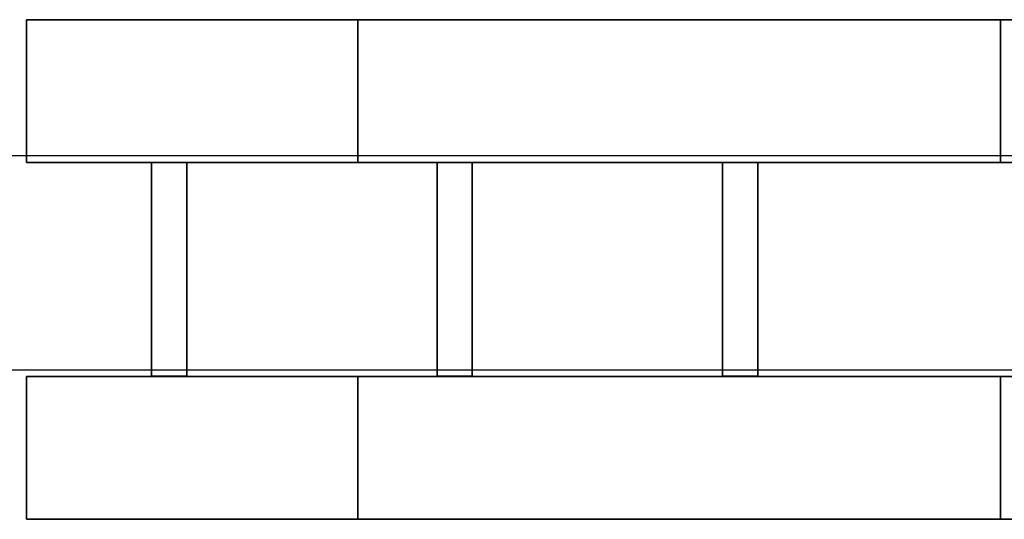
# Model space of a CAD drawing. Header units: millimetres. Extents: x -35 to 33166, y -35 to 31591.
# Tile 80 of 100: x 9881 to 10581, y -35 to 321. Entities that reach past the tile are written whole.
import ezdxf

# ---------------------------------------------------------------- set-up
doc = ezdxf.new("R2010")
doc.units = ezdxf.units.MM
doc.header["$LTSCALE"] = 25.4
doc.layers.get('0').update_dxf_attribs({"true_color": 0xffffff})
for name, color, linetype, true_color in [('end caps & lintels', 7, 'Continuous', 0xffa500), ('ICF - L1', 7, 'Continuous', 0xb4b464), ('ICF - L2', 7, 'Continuous', 0x64ff64)]:
    doc.layers.add(name, color=color, linetype=linetype, true_color=true_color)

# ---------------------------------------------------------------- blocks, each defined once
blk = doc.blocks.new('FF-WF01_HeadLintel_6in_#2')
for p, q in [((1219.2, 152.4), (0, 152.4)), ((1219.2, 152.4, 63), (0, 152.4, 63)), ((0, 0), (1219.2, 0)), ((0, 0, 63), (1219.2, 0, 63))]:
    blk.add_line(p, q)
blk = doc.blocks.new('FF-WF01_SillLintel_6in_#2')
for p, q in [((1219.2, 152.4), (0, 152.4)), ((1219.2, 152.4, 63), (0, 152.4, 63)), ((0, 0), (1219.2, 0)), ((0, 0, 63), (1219.2, 0, 63))]:
    blk.add_line(p, q)
blk = doc.blocks.new('GF-WG01_HeadLintel_6in_#5')
for p, q in [((1219.2, 152.4), (0, 152.4)), ((1219.2, 152.4, 63), (0, 152.4, 63)), ((0, 0), (1219.2, 0)), ((0, 0, 63), (1219.2, 0, 63))]:
    blk.add_line(p, q)
blk = doc.blocks.new('Group#3771_WCL_2fc090e4')
for p, q in [((-253.75, 1130.1, 319.8), (-253.75, 1130.1, 405.8)), ((-253.75, 1130.1, 405.8), (-101.6, 1130.1, 405.8)), ((-101.6, 1130.1, 319.8), (-253.75, 1130.1, 319.8)), ((-253.75, 1130.1, 405.8), (-253.75, 1105.1, 405.8)), ((-253.75, 1130.1, 319.8), (-253.75, 1105.1, 319.8)), ((-101.6, 1130.1, 405.8), (-101.6, 1130.1, 319.8)), ((-101.6, 1105.1, 405.8), (-101.6, 1130.1, 405.8)), ((-101.6, 1105.1, 319.8), (-101.6, 1130.1, 319.8)), ((-101.6, 1105.1, 405.8), (-253.75, 1105.1, 405.8)), ((-253.75, 1105.1, 405.8), (-253.75, 1105.1, 319.8)), ((-253.75, 1105.1, 319.8), (-101.6, 1105.1, 319.8)), ((-101.6, 1105.1, 319.8), (-101.6, 1105.1, 405.8))]:
    blk.add_line(p, q)
blk = doc.blocks.new('Group#3772_WCL_3bda2846')
for p, q in [((-253.75, 926.9, 319.8), (-253.75, 926.9, 405.8)), ((-253.75, 926.9, 405.8), (-101.6, 926.9, 405.8)), ((-101.6, 926.9, 319.8), (-253.75, 926.9, 319.8)), ((-253.75, 926.9, 405.8), (-253.75, 901.9, 405.8)), ((-253.75, 926.9, 319.8), (-253.75, 901.9, 319.8)), ((-101.6, 926.9, 405.8), (-101.6, 926.9, 319.8)), ((-101.6, 901.9, 405.8), (-101.6, 926.9, 405.8)), ((-101.6, 901.9, 319.8), (-101.6, 926.9, 319.8)), ((-101.6, 901.9, 405.8), (-253.75, 901.9, 405.8)), ((-253.75, 901.9, 405.8), (-253.75, 901.9, 319.8)), ((-253.75, 901.9, 319.8), (-101.6, 901.9, 319.8)), ((-101.6, 901.9, 319.8), (-101.6, 901.9, 405.8))]:
    blk.add_line(p, q)
blk = doc.blocks.new('Group#3773_WCL_7fe6ac68')
for p, q in [((-253.75, 723.7, 319.8), (-253.75, 723.7, 405.8)), ((-253.75, 723.7, 405.8), (-101.6, 723.7, 405.8)), ((-101.6, 723.7, 319.8), (-253.75, 723.7, 319.8)), ((-253.75, 723.7, 405.8), (-253.75, 698.7, 405.8)), ((-253.75, 723.7, 319.8), (-253.75, 698.7, 319.8)), ((-101.6, 723.7, 405.8), (-101.6, 723.7, 319.8)), ((-101.6, 698.7, 405.8), (-101.6, 723.7, 405.8)), ((-101.6, 698.7, 319.8), (-101.6, 723.7, 319.8)), ((-101.6, 698.7, 405.8), (-253.75, 698.7, 405.8)), ((-253.75, 698.7, 405.8), (-253.75, 698.7, 319.8)), ((-253.75, 698.7, 319.8), (-101.6, 698.7, 319.8)), ((-101.6, 698.7, 319.8), (-101.6, 698.7, 405.8))]:
    blk.add_line(p, q)
blk = doc.blocks.new('Group#3769')
for p, q in [((-101.6, 1219.2, 256.8), (0, 1219.2, 256.8)), ((-101.6, 384.46, 256.8), (-101.6, 1219.2, 256.8)), ((-101.6, 0, 457.2), (-101.6, 1219.2, 457.2)), ((-101.6, 1219.2, 457.2), (-101.6, 1219.2, 256.8)), ((-101.6, 1219.2, 457.2), (0, 1219.2, 457.2)), ((0, 1219.2, 256.8), (0, 384.46, 256.8)), ((0, 0, 457.2), (0, 1219.2, 457.2)), ((0, 1219.2, 457.2), (0, 1219.2, 256.8))]:
    blk.add_line(p, q)
blk = doc.blocks.new('Group#3770')
for p, q in [((-355.6, 1219.2, 256.8), (-254, 1219.2, 256.8)), ((-355.6, 384.46, 256.8), (-355.6, 1219.2, 256.8)), ((-355.6, 0, 457.2), (-355.6, 1219.2, 457.2)), ((-355.6, 1219.2, 457.2), (-355.6, 1219.2, 256.8)), ((-355.6, 1219.2, 457.2), (-254, 1219.2, 457.2)), ((-254, 1219.2, 256.8), (-254, 384.46, 256.8)), ((-254, 0, 457.2), (-254, 1219.2, 457.2)), ((-254, 1219.2, 457.2), (-254, 1219.2, 256.8))]:
    blk.add_line(p, q)
blk = doc.blocks.new('6XR35_96_S_CUT_48_0_MSG#5')
for name in ['Group#3770', 'Group#3769', 'Group#3771_WCL_2fc090e4', 'Group#3772_WCL_3bda2846', 'Group#3773_WCL_7fe6ac68']:
    blk.add_blockref(name, (0, 0))
blk = doc.blocks.new('Group10886')
for p, q in [((-101.6, 0, 98.33), (-101.6, 812.8, 98.33)), ((-101.6, 812.8, 98.33), (-101.6, 812.8, 0)), ((-101.6, 0, 0), (-101.6, 812.8, 0)), ((-101.6, 812.8, 0), (0, 812.8, 0)), ((0, 812.8, 98.33), (-101.6, 812.8, 98.33)), ((-101.6, 0, 457.2), (-101.6, 812.8, 457.2)), ((-101.6, 812.8, 457.2), (-101.6, 812.8, 250.87)), ((-101.6, 0, 250.87), (-101.6, 812.8, 250.87)), ((-101.6, 812.8, 250.87), (0, 812.8, 250.87)), ((-101.6, 812.8, 457.2), (0, 812.8, 457.2)), ((0, 0, 0), (0, 812.8, 0)), ((0, 0, 98.33), (0, 812.8, 98.33)), ((0, 812.8, 98.33), (0, 812.8, 0)), ((0, 0, 250.87), (0, 812.8, 250.87)), ((0, 0, 457.2), (0, 812.8, 457.2)), ((0, 812.8, 457.2), (0, 812.8, 250.87))]:
    blk.add_line(p, q)
blk = doc.blocks.new('Group10887')
for p, q in [((-355.6, 0, 0), (-355.6, 812.8, 0)), ((-355.6, 812.8, 0), (-254, 812.8, 0)), ((-355.6, 0, 457.2), (-355.6, 812.8, 457.2)), ((-355.6, 812.8, 457.2), (-355.6, 812.8, 0)), ((-355.6, 812.8, 457.2), (-254, 812.8, 457.2)), ((-254, 0, 0), (-254, 812.8, 0)), ((-254, 0, 457.2), (-254, 812.8, 457.2)), ((-254, 812.8, 0), (-254, 812.8, 457.2))]:
    blk.add_line(p, q)
blk = doc.blocks.new('Group10888')
for p, q in [((-253.75, 723.7, 98.33), (-253.75, 698.7, 98.33)), ((-101.6, 723.7, 98.33), (-253.75, 723.7, 98.33)), ((-253.75, 698.7, 51), (-253.75, 723.7, 51)), ((-253.75, 723.7, 51), (-101.6, 723.7, 51)), ((-253.75, 723.7, 98.33), (-253.75, 723.7, 51)), ((-101.6, 698.7, 98.33), (-101.6, 723.7, 98.33)), ((-101.6, 698.7, 51), (-101.6, 723.7, 51)), ((-101.6, 723.7, 98.33), (-101.6, 723.7, 51)), ((-253.75, 698.7, 98.33), (-101.6, 698.7, 98.33)), ((-253.75, 698.7, 51), (-101.6, 698.7, 51)), ((-253.75, 698.7, 98.33), (-253.75, 698.7, 51)), ((-101.6, 698.7, 98.33), (-101.6, 698.7, 51))]:
    blk.add_line(p, q)
blk = doc.blocks.new('Group10890')
for p, q in [((-253.75, 520.5, 98.33), (-253.75, 495.5, 98.33)), ((-101.6, 520.5, 98.33), (-253.75, 520.5, 98.33)), ((-253.75, 495.5, 51), (-253.75, 520.5, 51)), ((-253.75, 520.5, 51), (-101.6, 520.5, 51)), ((-253.75, 520.5, 98.33), (-253.75, 520.5, 51)), ((-101.6, 495.5, 98.33), (-101.6, 520.5, 98.33)), ((-101.6, 495.5, 51), (-101.6, 520.5, 51)), ((-101.6, 520.5, 98.33), (-101.6, 520.5, 51)), ((-253.75, 495.5, 98.33), (-101.6, 495.5, 98.33)), ((-253.75, 495.5, 51), (-101.6, 495.5, 51)), ((-253.75, 495.5, 98.33), (-253.75, 495.5, 51)), ((-101.6, 495.5, 98.33), (-101.6, 495.5, 51))]:
    blk.add_line(p, q)
blk = doc.blocks.new('Group10892')
for p, q in [((-253.75, 317.3, 98.33), (-253.75, 292.3, 98.33)), ((-101.6, 317.3, 98.33), (-253.75, 317.3, 98.33)), ((-253.75, 292.3, 51), (-253.75, 317.3, 51)), ((-253.75, 317.3, 51), (-101.6, 317.3, 51)), ((-253.75, 317.3, 98.33), (-253.75, 317.3, 51)), ((-101.6, 292.3, 98.33), (-101.6, 317.3, 98.33)), ((-101.6, 292.3, 51), (-101.6, 317.3, 51)), ((-101.6, 317.3, 98.33), (-101.6, 317.3, 51)), ((-253.75, 292.3, 98.33), (-101.6, 292.3, 98.33)), ((-253.75, 292.3, 51), (-101.6, 292.3, 51)), ((-253.75, 292.3, 98.33), (-253.75, 292.3, 51)), ((-101.6, 292.3, 98.33), (-101.6, 292.3, 51))]:
    blk.add_line(p, q)
blk = doc.blocks.new('6XR35_96_S_CUT_32_0_MSG#6')
for name in ['Group10887', 'Group10886', 'Group10888', 'Group10890', 'Group10892']:
    blk.add_blockref(name, (0, 0))
blk = doc.blocks.new('Group3573')
at = {"layer": 'ICF - L1', "rotation": 90}
for name, p in [('6XR35_96_S_CUT_48_0_MSG#5', (11104.71, 321.02, 2643.2)), ('6XR35_96_S_CUT_32_0_MSG#6', (10698.31, 321.02, 3100.4))]:
    blk.add_blockref(name, p, dxfattribs=at)
blk = doc.blocks.new('Group#4212')
for p, q in [((0, 1219.2, 317.4), (-101.6, 1219.2, 317.4)), ((-101.6, 1219.2, 317.4), (-101.6, 384.46, 317.4)), ((-101.6, 0, 0), (-101.6, 1219.2, 0)), ((-101.6, 1219.2, 317.4), (-101.6, 1219.2, 0)), ((-101.6, 1219.2, 0), (0, 1219.2, 0)), ((0, 384.46, 317.4), (0, 1219.2, 317.4)), ((0, 0, 0), (0, 1219.2, 0)), ((0, 1219.2, 317.4), (0, 1219.2, 0))]:
    blk.add_line(p, q)
blk = doc.blocks.new('Group#4215')
for p, q in [((-254, 1219.2, 317.4), (-355.6, 1219.2, 317.4)), ((-355.6, 1219.2, 317.4), (-355.6, 384.46, 317.4)), ((-355.6, 1219.2, 317.4), (-355.6, 1219.2, 0)), ((-355.6, 0, 0), (-355.6, 1219.2, 0)), ((-355.6, 1219.2, 0), (-254, 1219.2, 0)), ((-254, 384.46, 317.4), (-254, 1219.2, 317.4)), ((-254, 0, 0), (-254, 1219.2, 0)), ((-254, 1219.2, 317.4), (-254, 1219.2, 0))]:
    blk.add_line(p, q)
blk = doc.blocks.new('Group9318')
for p, q in [((-101.6, 1130.1, 51), (-253.75, 1130.1, 51)), ((-253.75, 1130.1, 51), (-253.75, 1130.1, 144.68)), ((-253.75, 1130.1, 144.68), (-101.6, 1130.1, 144.68)), ((-253.75, 1105.1, 51), (-253.75, 1130.1, 51)), ((-253.75, 1130.1, 144.68), (-253.75, 1105.1, 144.68)), ((-101.6, 1130.1, 144.68), (-101.6, 1130.1, 51)), ((-101.6, 1130.1, 51), (-101.6, 1105.1, 51)), ((-101.6, 1105.1, 144.68), (-101.6, 1130.1, 144.68)), ((-101.6, 1105.1, 144.68), (-253.75, 1105.1, 144.68)), ((-253.75, 1105.1, 144.68), (-253.75, 1105.1, 51)), ((-253.75, 1105.1, 51), (-101.6, 1105.1, 51)), ((-101.6, 1105.1, 51), (-101.6, 1105.1, 144.68))]:
    blk.add_line(p, q)
blk = doc.blocks.new('Group#4216')
for p, q in [((-101.6, 926.9, 51), (-253.75, 926.9, 51)), ((-253.75, 926.9, 51), (-253.75, 926.9, 144.68)), ((-253.75, 926.9, 144.68), (-101.6, 926.9, 144.68)), ((-253.75, 901.9, 51), (-253.75, 926.9, 51)), ((-253.75, 926.9, 144.68), (-253.75, 901.9, 144.68)), ((-101.6, 926.9, 144.68), (-101.6, 926.9, 51)), ((-101.6, 926.9, 51), (-101.6, 901.9, 51)), ((-101.6, 901.9, 144.68), (-101.6, 926.9, 144.68)), ((-101.6, 901.9, 144.68), (-253.75, 901.9, 144.68)), ((-253.75, 901.9, 144.68), (-253.75, 901.9, 51)), ((-253.75, 901.9, 51), (-101.6, 901.9, 51)), ((-101.6, 901.9, 51), (-101.6, 901.9, 144.68))]:
    blk.add_line(p, q)
blk = doc.blocks.new('Group#4219')
for p, q in [((-101.6, 723.7, 51), (-253.75, 723.7, 51)), ((-253.75, 723.7, 51), (-253.75, 723.7, 144.68)), ((-253.75, 723.7, 144.68), (-101.6, 723.7, 144.68)), ((-253.75, 698.7, 51), (-253.75, 723.7, 51)), ((-253.75, 723.7, 144.68), (-253.75, 698.7, 144.68)), ((-101.6, 723.7, 144.68), (-101.6, 723.7, 51)), ((-101.6, 723.7, 51), (-101.6, 698.7, 51)), ((-101.6, 698.7, 144.68), (-101.6, 723.7, 144.68)), ((-101.6, 698.7, 144.68), (-253.75, 698.7, 144.68)), ((-253.75, 698.7, 144.68), (-253.75, 698.7, 51)), ((-253.75, 698.7, 51), (-101.6, 698.7, 51)), ((-101.6, 698.7, 51), (-101.6, 698.7, 144.68))]:
    blk.add_line(p, q)
blk = doc.blocks.new('6XR35_96_S#1_CUT_48_0_MSG')
for name in ['Group#4215', 'Group#4212', 'Group9318', 'Group#4216', 'Group#4219']:
    blk.add_blockref(name, (0, 0))
blk = doc.blocks.new('Group#1458')
for p, q in [((0, 1219.2, 457.2), (-101.6, 1219.2, 457.2)), ((-101.6, 1219.2, 457.2), (-101.6, 0, 457.2)), ((-101.6, 1219.2), (-101.6, 0)), ((-101.6, 1219.2, 457.2), (-101.6, 1219.2)), ((-101.6, 1219.2), (0, 1219.2)), ((0, 0), (0, 1219.2)), ((0, 1219.2), (0, 1219.2, 457.2)), ((0, 1219.2, 457.2), (0, 0, 457.2))]:
    blk.add_line(p, q)
blk = doc.blocks.new('Group#1459')
for p, q in [((-355.6, 0, 457.2), (-355.6, 1219.2, 457.2)), ((-355.6, 1219.2, 457.2), (-355.6, 1219.2)), ((-355.6, 1219.2), (-355.6, 0)), ((-254, 1219.2, 457.2), (-355.6, 1219.2, 457.2)), ((-355.6, 1219.2), (-254, 1219.2)), ((-254, 0, 457.2), (-254, 1219.2, 457.2)), ((-254, 0), (-254, 1219.2)), ((-254, 1219.2), (-254, 1219.2, 457.2))]:
    blk.add_line(p, q)
blk = doc.blocks.new('Group8204')
for p, q in [((-101.6, 1130.1, 51), (-253.75, 1130.1, 51)), ((-253.75, 1130.1, 51), (-253.75, 1130.1, 144.68)), ((-253.75, 1130.1, 144.68), (-101.6, 1130.1, 144.68)), ((-253.75, 1105.1, 51), (-253.75, 1130.1, 51)), ((-253.75, 1130.1, 144.68), (-253.75, 1105.1, 144.68)), ((-101.6, 1130.1, 144.68), (-101.6, 1130.1, 51)), ((-101.6, 1130.1, 51), (-101.6, 1105.1, 51)), ((-101.6, 1105.1, 144.68), (-101.6, 1130.1, 144.68)), ((-101.6, 1105.1, 144.68), (-253.75, 1105.1, 144.68)), ((-253.75, 1105.1, 144.68), (-253.75, 1105.1, 51)), ((-253.75, 1105.1, 51), (-101.6, 1105.1, 51)), ((-101.6, 1105.1, 51), (-101.6, 1105.1, 144.68))]:
    blk.add_line(p, q)
blk = doc.blocks.new('Group#1460')
for p, q in [((-101.6, 1130.1, 312.12), (-253.75, 1130.1, 312.12)), ((-253.75, 1130.1, 312.12), (-253.75, 1130.1, 405.8)), ((-253.75, 1130.1, 405.8), (-101.6, 1130.1, 405.8)), ((-253.75, 1105.1, 312.12), (-253.75, 1130.1, 312.12)), ((-253.75, 1130.1, 405.8), (-253.75, 1105.1, 405.8)), ((-101.6, 1130.1, 405.8), (-101.6, 1130.1, 312.12)), ((-101.6, 1130.1, 312.12), (-101.6, 1105.1, 312.12)), ((-101.6, 1105.1, 405.8), (-101.6, 1130.1, 405.8)), ((-101.6, 1105.1, 405.8), (-253.75, 1105.1, 405.8)), ((-253.75, 1105.1, 405.8), (-253.75, 1105.1, 312.12)), ((-253.75, 1105.1, 312.12), (-101.6, 1105.1, 312.12)), ((-101.6, 1105.1, 312.12), (-101.6, 1105.1, 405.8))]:
    blk.add_line(p, q)
blk = doc.blocks.new('Group#1461')
for p, q in [((-101.6, 926.9, 51), (-253.75, 926.9, 51)), ((-253.75, 926.9, 51), (-253.75, 926.9, 144.68)), ((-253.75, 926.9, 144.68), (-101.6, 926.9, 144.68)), ((-253.75, 901.9, 51), (-253.75, 926.9, 51)), ((-253.75, 926.9, 144.68), (-253.75, 901.9, 144.68)), ((-101.6, 926.9, 144.68), (-101.6, 926.9, 51)), ((-101.6, 926.9, 51), (-101.6, 901.9, 51)), ((-101.6, 901.9, 144.68), (-101.6, 926.9, 144.68)), ((-101.6, 901.9, 144.68), (-253.75, 901.9, 144.68)), ((-253.75, 901.9, 144.68), (-253.75, 901.9, 51)), ((-253.75, 901.9, 51), (-101.6, 901.9, 51)), ((-101.6, 901.9, 51), (-101.6, 901.9, 144.68))]:
    blk.add_line(p, q)
blk = doc.blocks.new('Group#1462')
for p, q in [((-101.6, 926.9, 312.12), (-253.75, 926.9, 312.12)), ((-253.75, 926.9, 312.12), (-253.75, 926.9, 405.8)), ((-253.75, 926.9, 405.8), (-101.6, 926.9, 405.8)), ((-253.75, 901.9, 312.12), (-253.75, 926.9, 312.12)), ((-253.75, 926.9, 405.8), (-253.75, 901.9, 405.8)), ((-101.6, 926.9, 405.8), (-101.6, 926.9, 312.12)), ((-101.6, 926.9, 312.12), (-101.6, 901.9, 312.12)), ((-101.6, 901.9, 405.8), (-101.6, 926.9, 405.8)), ((-101.6, 901.9, 405.8), (-253.75, 901.9, 405.8)), ((-253.75, 901.9, 405.8), (-253.75, 901.9, 312.12)), ((-253.75, 901.9, 312.12), (-101.6, 901.9, 312.12)), ((-101.6, 901.9, 312.12), (-101.6, 901.9, 405.8))]:
    blk.add_line(p, q)
blk = doc.blocks.new('Group#1463')
for p, q in [((-101.6, 723.7, 51), (-253.75, 723.7, 51)), ((-253.75, 723.7, 51), (-253.75, 723.7, 144.68)), ((-253.75, 723.7, 144.68), (-101.6, 723.7, 144.68)), ((-253.75, 698.7, 51), (-253.75, 723.7, 51)), ((-253.75, 723.7, 144.68), (-253.75, 698.7, 144.68)), ((-101.6, 723.7, 144.68), (-101.6, 723.7, 51)), ((-101.6, 723.7, 51), (-101.6, 698.7, 51)), ((-101.6, 698.7, 144.68), (-101.6, 723.7, 144.68)), ((-101.6, 698.7, 144.68), (-253.75, 698.7, 144.68)), ((-253.75, 698.7, 144.68), (-253.75, 698.7, 51)), ((-253.75, 698.7, 51), (-101.6, 698.7, 51)), ((-101.6, 698.7, 51), (-101.6, 698.7, 144.68))]:
    blk.add_line(p, q)
blk = doc.blocks.new('Group8209')
for p, q in [((-101.6, 723.7, 312.12), (-253.75, 723.7, 312.12)), ((-253.75, 723.7, 312.12), (-253.75, 723.7, 405.8)), ((-253.75, 723.7, 405.8), (-101.6, 723.7, 405.8)), ((-253.75, 698.7, 312.12), (-253.75, 723.7, 312.12)), ((-253.75, 723.7, 405.8), (-253.75, 698.7, 405.8)), ((-101.6, 723.7, 405.8), (-101.6, 723.7, 312.12)), ((-101.6, 723.7, 312.12), (-101.6, 698.7, 312.12)), ((-101.6, 698.7, 405.8), (-101.6, 723.7, 405.8)), ((-101.6, 698.7, 405.8), (-253.75, 698.7, 405.8)), ((-253.75, 698.7, 405.8), (-253.75, 698.7, 312.12)), ((-253.75, 698.7, 312.12), (-101.6, 698.7, 312.12)), ((-101.6, 698.7, 312.12), (-101.6, 698.7, 405.8))]:
    blk.add_line(p, q)
blk = doc.blocks.new('6XR35_96_S#1_CUT_48_0')
for name in ['Group#1459', 'Group#1458', 'Group8204', 'Group#1460', 'Group#1461', 'Group#1462', 'Group#1463', 'Group8209']:
    blk.add_blockref(name, (0, 0))
blk = doc.blocks.new('Group#2290')
for p, q in [((0, 812.8, 457.2), (-101.6, 812.8, 457.2)), ((-101.6, 812.8, 457.2), (-101.6, 0, 457.2)), ((-101.6, 812.8), (-101.6, 0)), ((-101.6, 812.8, 457.2), (-101.6, 812.8)), ((-101.6, 812.8), (0, 812.8)), ((0, 0), (0, 812.8)), ((0, 812.8), (0, 812.8, 457.2)), ((0, 812.8, 457.2), (0, 0, 457.2))]:
    blk.add_line(p, q)
blk = doc.blocks.new('Group#2291')
for p, q in [((-355.6, 0, 457.2), (-355.6, 812.8, 457.2)), ((-355.6, 812.8, 457.2), (-355.6, 812.8)), ((-355.6, 812.8), (-355.6, 0)), ((-254, 812.8, 457.2), (-355.6, 812.8, 457.2)), ((-355.6, 812.8), (-254, 812.8)), ((-254, 0, 457.2), (-254, 812.8, 457.2)), ((-254, 0), (-254, 812.8)), ((-254, 812.8), (-254, 812.8, 457.2))]:
    blk.add_line(p, q)
blk = doc.blocks.new('Group8478')
for p, q in [((-101.6, 723.7, 51), (-253.75, 723.7, 51)), ((-253.75, 723.7, 51), (-253.75, 723.7, 144.68)), ((-253.75, 723.7, 144.68), (-101.6, 723.7, 144.68)), ((-253.75, 698.7, 51), (-253.75, 723.7, 51)), ((-253.75, 723.7, 144.68), (-253.75, 698.7, 144.68)), ((-101.6, 723.7, 144.68), (-101.6, 723.7, 51)), ((-101.6, 723.7, 51), (-101.6, 698.7, 51)), ((-101.6, 698.7, 144.68), (-101.6, 723.7, 144.68)), ((-101.6, 698.7, 144.68), (-253.75, 698.7, 144.68)), ((-253.75, 698.7, 144.68), (-253.75, 698.7, 51)), ((-253.75, 698.7, 51), (-101.6, 698.7, 51)), ((-101.6, 698.7, 51), (-101.6, 698.7, 144.68))]:
    blk.add_line(p, q)
blk = doc.blocks.new('Group#2292')
for p, q in [((-101.6, 723.7, 312.12), (-253.75, 723.7, 312.12)), ((-253.75, 723.7, 312.12), (-253.75, 723.7, 405.8)), ((-253.75, 723.7, 405.8), (-101.6, 723.7, 405.8)), ((-253.75, 698.7, 312.12), (-253.75, 723.7, 312.12)), ((-253.75, 723.7, 405.8), (-253.75, 698.7, 405.8)), ((-101.6, 723.7, 405.8), (-101.6, 723.7, 312.12)), ((-101.6, 723.7, 312.12), (-101.6, 698.7, 312.12)), ((-101.6, 698.7, 405.8), (-101.6, 723.7, 405.8)), ((-101.6, 698.7, 405.8), (-253.75, 698.7, 405.8)), ((-253.75, 698.7, 405.8), (-253.75, 698.7, 312.12)), ((-253.75, 698.7, 312.12), (-101.6, 698.7, 312.12)), ((-101.6, 698.7, 312.12), (-101.6, 698.7, 405.8))]:
    blk.add_line(p, q)
blk = doc.blocks.new('Group#2293')
for p, q in [((-101.6, 520.5, 51), (-253.75, 520.5, 51)), ((-253.75, 520.5, 51), (-253.75, 520.5, 144.68)), ((-253.75, 520.5, 144.68), (-101.6, 520.5, 144.68)), ((-253.75, 495.5, 51), (-253.75, 520.5, 51)), ((-253.75, 520.5, 144.68), (-253.75, 495.5, 144.68)), ((-101.6, 520.5, 144.68), (-101.6, 520.5, 51)), ((-101.6, 520.5, 51), (-101.6, 495.5, 51)), ((-101.6, 495.5, 144.68), (-101.6, 520.5, 144.68)), ((-101.6, 495.5, 144.68), (-253.75, 495.5, 144.68)), ((-253.75, 495.5, 144.68), (-253.75, 495.5, 51)), ((-253.75, 495.5, 51), (-101.6, 495.5, 51)), ((-101.6, 495.5, 51), (-101.6, 495.5, 144.68))]:
    blk.add_line(p, q)
blk = doc.blocks.new('Group8481')
for p, q in [((-101.6, 520.5, 312.12), (-253.75, 520.5, 312.12)), ((-253.75, 520.5, 312.12), (-253.75, 520.5, 405.8)), ((-253.75, 520.5, 405.8), (-101.6, 520.5, 405.8)), ((-253.75, 495.5, 312.12), (-253.75, 520.5, 312.12)), ((-253.75, 520.5, 405.8), (-253.75, 495.5, 405.8)), ((-101.6, 520.5, 405.8), (-101.6, 520.5, 312.12)), ((-101.6, 520.5, 312.12), (-101.6, 495.5, 312.12)), ((-101.6, 495.5, 405.8), (-101.6, 520.5, 405.8)), ((-101.6, 495.5, 405.8), (-253.75, 495.5, 405.8)), ((-253.75, 495.5, 405.8), (-253.75, 495.5, 312.12)), ((-253.75, 495.5, 312.12), (-101.6, 495.5, 312.12)), ((-101.6, 495.5, 312.12), (-101.6, 495.5, 405.8))]:
    blk.add_line(p, q)
blk = doc.blocks.new('Group#2297')
for p, q in [((-101.6, 317.3, 51), (-253.75, 317.3, 51)), ((-253.75, 317.3, 51), (-253.75, 317.3, 144.68)), ((-253.75, 317.3, 144.68), (-101.6, 317.3, 144.68)), ((-253.75, 292.3, 51), (-253.75, 317.3, 51)), ((-253.75, 317.3, 144.68), (-253.75, 292.3, 144.68)), ((-101.6, 317.3, 144.68), (-101.6, 317.3, 51)), ((-101.6, 317.3, 51), (-101.6, 292.3, 51)), ((-101.6, 292.3, 144.68), (-101.6, 317.3, 144.68)), ((-101.6, 292.3, 144.68), (-253.75, 292.3, 144.68)), ((-253.75, 292.3, 144.68), (-253.75, 292.3, 51)), ((-253.75, 292.3, 51), (-101.6, 292.3, 51)), ((-101.6, 292.3, 51), (-101.6, 292.3, 144.68))]:
    blk.add_line(p, q)
blk = doc.blocks.new('Group#2298')
for p, q in [((-101.6, 317.3, 312.12), (-253.75, 317.3, 312.12)), ((-253.75, 317.3, 312.12), (-253.75, 317.3, 405.8)), ((-253.75, 317.3, 405.8), (-101.6, 317.3, 405.8)), ((-253.75, 292.3, 312.12), (-253.75, 317.3, 312.12)), ((-253.75, 317.3, 405.8), (-253.75, 292.3, 405.8)), ((-101.6, 317.3, 405.8), (-101.6, 317.3, 312.12)), ((-101.6, 317.3, 312.12), (-101.6, 292.3, 312.12)), ((-101.6, 292.3, 405.8), (-101.6, 317.3, 405.8)), ((-101.6, 292.3, 405.8), (-253.75, 292.3, 405.8)), ((-253.75, 292.3, 405.8), (-253.75, 292.3, 312.12)), ((-253.75, 292.3, 312.12), (-101.6, 292.3, 312.12)), ((-101.6, 292.3, 312.12), (-101.6, 292.3, 405.8))]:
    blk.add_line(p, q)
blk = doc.blocks.new('6XR35_96_S#1_CUT_32_0')
for name in ['Group#2291', 'Group#2290', 'Group8478', 'Group#2292', 'Group#2293', 'Group8481', 'Group#2297', 'Group#2298']:
    blk.add_blockref(name, (0, 0))
blk = doc.blocks.new('Group10213_WCL_6f765a04')
for p, q in [((-253.75, 723.7, 344.4), (-253.75, 723.7, 405.8)), ((-253.75, 723.7, 405.8), (-101.6, 723.7, 405.8)), ((-101.6, 723.7, 344.4), (-253.75, 723.7, 344.4)), ((-253.75, 723.7, 405.8), (-253.75, 698.7, 405.8)), ((-253.75, 723.7, 344.4), (-253.75, 698.7, 344.4)), ((-101.6, 723.7, 405.8), (-101.6, 723.7, 344.4)), ((-101.6, 698.7, 405.8), (-101.6, 723.7, 405.8)), ((-101.6, 698.7, 344.4), (-101.6, 723.7, 344.4)), ((-101.6, 698.7, 405.8), (-253.75, 698.7, 405.8)), ((-253.75, 698.7, 405.8), (-253.75, 698.7, 344.4)), ((-253.75, 698.7, 344.4), (-101.6, 698.7, 344.4)), ((-101.6, 698.7, 344.4), (-101.6, 698.7, 405.8))]:
    blk.add_line(p, q)
blk = doc.blocks.new('Group#4833_WCL_1b9bc848')
for p, q in [((-253.75, 520.5, 344.4), (-253.75, 520.5, 405.8)), ((-253.75, 520.5, 405.8), (-101.6, 520.5, 405.8)), ((-101.6, 520.5, 344.4), (-253.75, 520.5, 344.4)), ((-253.75, 520.5, 405.8), (-253.75, 495.5, 405.8)), ((-253.75, 520.5, 344.4), (-253.75, 495.5, 344.4)), ((-101.6, 520.5, 405.8), (-101.6, 520.5, 344.4)), ((-101.6, 495.5, 405.8), (-101.6, 520.5, 405.8)), ((-101.6, 495.5, 344.4), (-101.6, 520.5, 344.4)), ((-101.6, 495.5, 405.8), (-253.75, 495.5, 405.8)), ((-253.75, 495.5, 405.8), (-253.75, 495.5, 344.4)), ((-253.75, 495.5, 344.4), (-101.6, 495.5, 344.4)), ((-101.6, 495.5, 344.4), (-101.6, 495.5, 405.8))]:
    blk.add_line(p, q)
blk = doc.blocks.new('Group10215_WCL_d32b1699')
for p, q in [((-253.75, 317.3, 344.4), (-253.75, 317.3, 405.8)), ((-253.75, 317.3, 405.8), (-101.6, 317.3, 405.8)), ((-101.6, 317.3, 344.4), (-253.75, 317.3, 344.4)), ((-253.75, 317.3, 405.8), (-253.75, 292.3, 405.8)), ((-253.75, 317.3, 344.4), (-253.75, 292.3, 344.4)), ((-101.6, 317.3, 405.8), (-101.6, 317.3, 344.4)), ((-101.6, 292.3, 405.8), (-101.6, 317.3, 405.8)), ((-101.6, 292.3, 344.4), (-101.6, 317.3, 344.4)), ((-101.6, 292.3, 405.8), (-253.75, 292.3, 405.8)), ((-253.75, 292.3, 405.8), (-253.75, 292.3, 344.4)), ((-253.75, 292.3, 344.4), (-101.6, 292.3, 344.4)), ((-101.6, 292.3, 344.4), (-101.6, 292.3, 405.8))]:
    blk.add_line(p, q)
blk = doc.blocks.new('Group10211')
for p, q in [((-101.6, 812.8, 281.4), (0, 812.8, 281.4)), ((-101.6, 0, 281.4), (-101.6, 812.8, 281.4)), ((-101.6, 0, 457.2), (-101.6, 812.8, 457.2)), ((-101.6, 812.8, 457.2), (-101.6, 812.8, 281.4)), ((-101.6, 812.8, 457.2), (0, 812.8, 457.2)), ((0, 812.8, 281.4), (0, 0, 281.4)), ((0, 0, 457.2), (0, 812.8, 457.2)), ((0, 812.8, 457.2), (0, 812.8, 281.4))]:
    blk.add_line(p, q)
blk = doc.blocks.new('Group10212')
for p, q in [((-355.6, 812.8, 281.4), (-254, 812.8, 281.4)), ((-355.6, 0, 281.4), (-355.6, 812.8, 281.4)), ((-355.6, 0, 457.2), (-355.6, 812.8, 457.2)), ((-355.6, 812.8, 457.2), (-355.6, 812.8, 281.4)), ((-355.6, 812.8, 457.2), (-254, 812.8, 457.2)), ((-254, 812.8, 281.4), (-254, 0, 281.4)), ((-254, 0, 457.2), (-254, 812.8, 457.2)), ((-254, 812.8, 457.2), (-254, 812.8, 281.4))]:
    blk.add_line(p, q)
blk = doc.blocks.new('6XR35_96_S#1_CUT_32_0_MSG#3')
for name in ['Group10212', 'Group10211', 'Group10213_WCL_6f765a04', 'Group#4833_WCL_1b9bc848', 'Group10215_WCL_d32b1699']:
    blk.add_blockref(name, (0, 0))
blk = doc.blocks.new('Group#5344')
for p, q in [((-101.6, -337.566), (-101.6, 812.8)), ((-101.6, 812.8), (0, 812.8)), ((-101.6, 119.634, 457.2), (-101.6, 812.8, 457.2)), ((-101.6, 812.8, 457.2), (-101.6, 812.8)), ((0, 812.8, 457.2), (-101.6, 812.8, 457.2)), ((0, 812.8), (0, -337.566)), ((0, 119.634, 457.2), (0, 812.8, 457.2)), ((0, 812.8, 457.2), (0, 812.8)), ((-101.6, 119.634, 457.2), (-101.6, -337.566)), ((0, 119.634, 457.2), (-101.6, 119.634, 457.2)), ((0, -337.566), (0, 119.634, 457.2))]:
    blk.add_line(p, q)
blk = doc.blocks.new('Group11780')
for p, q in [((-355.6, -337.566), (-355.6, 812.8)), ((-355.6, 812.8), (-254, 812.8)), ((-355.6, 119.634, 457.2), (-355.6, 812.8, 457.2)), ((-355.6, 812.8, 457.2), (-355.6, 812.8)), ((-254, 812.8, 457.2), (-355.6, 812.8, 457.2)), ((-254, 812.8), (-254, -337.566)), ((-254, 119.634, 457.2), (-254, 812.8, 457.2)), ((-254, 812.8, 457.2), (-254, 812.8)), ((-355.6, 119.634, 457.2), (-355.6, -337.566)), ((-254, 119.634, 457.2), (-355.6, 119.634, 457.2)), ((-254, -337.566), (-254, 119.634, 457.2))]:
    blk.add_line(p, q)
blk = doc.blocks.new('Group#5345')
for p, q in [((-101.6, 723.7, 51), (-253.75, 723.7, 51)), ((-253.75, 723.7, 51), (-253.75, 723.7, 144.68)), ((-253.75, 723.7, 144.68), (-101.6, 723.7, 144.68)), ((-253.75, 698.7, 51), (-253.75, 723.7, 51)), ((-253.75, 723.7, 144.68), (-253.75, 698.7, 144.68)), ((-101.6, 723.7, 144.68), (-101.6, 723.7, 51)), ((-101.6, 723.7, 51), (-101.6, 698.7, 51)), ((-101.6, 698.7, 144.68), (-101.6, 723.7, 144.68)), ((-101.6, 698.7, 144.68), (-253.75, 698.7, 144.68)), ((-253.75, 698.7, 144.68), (-253.75, 698.7, 51)), ((-253.75, 698.7, 51), (-101.6, 698.7, 51)), ((-101.6, 698.7, 51), (-101.6, 698.7, 144.68))]:
    blk.add_line(p, q)
blk = doc.blocks.new('Group#5346')
for p, q in [((-101.6, 723.7, 312.12), (-253.75, 723.7, 312.12)), ((-253.75, 723.7, 312.12), (-253.75, 723.7, 405.8)), ((-253.75, 723.7, 405.8), (-101.6, 723.7, 405.8)), ((-253.75, 698.7, 312.12), (-253.75, 723.7, 312.12)), ((-253.75, 723.7, 405.8), (-253.75, 698.7, 405.8)), ((-101.6, 723.7, 405.8), (-101.6, 723.7, 312.12)), ((-101.6, 723.7, 312.12), (-101.6, 698.7, 312.12)), ((-101.6, 698.7, 405.8), (-101.6, 723.7, 405.8)), ((-101.6, 698.7, 405.8), (-253.75, 698.7, 405.8)), ((-253.75, 698.7, 405.8), (-253.75, 698.7, 312.12)), ((-253.75, 698.7, 312.12), (-101.6, 698.7, 312.12)), ((-101.6, 698.7, 312.12), (-101.6, 698.7, 405.8))]:
    blk.add_line(p, q)
blk = doc.blocks.new('Group#5347')
for p, q in [((-101.6, 520.5, 51), (-253.75, 520.5, 51)), ((-253.75, 520.5, 51), (-253.75, 520.5, 144.68)), ((-253.75, 520.5, 144.68), (-101.6, 520.5, 144.68)), ((-253.75, 495.5, 51), (-253.75, 520.5, 51)), ((-253.75, 520.5, 144.68), (-253.75, 495.5, 144.68)), ((-101.6, 520.5, 144.68), (-101.6, 520.5, 51)), ((-101.6, 520.5, 51), (-101.6, 495.5, 51)), ((-101.6, 495.5, 144.68), (-101.6, 520.5, 144.68)), ((-101.6, 495.5, 144.68), (-253.75, 495.5, 144.68)), ((-253.75, 495.5, 144.68), (-253.75, 495.5, 51)), ((-253.75, 495.5, 51), (-101.6, 495.5, 51)), ((-101.6, 495.5, 51), (-101.6, 495.5, 144.68))]:
    blk.add_line(p, q)
blk = doc.blocks.new('Group#5348')
for p, q in [((-101.6, 520.5, 312.12), (-253.75, 520.5, 312.12)), ((-253.75, 520.5, 312.12), (-253.75, 520.5, 405.8)), ((-253.75, 520.5, 405.8), (-101.6, 520.5, 405.8)), ((-253.75, 495.5, 312.12), (-253.75, 520.5, 312.12)), ((-253.75, 520.5, 405.8), (-253.75, 495.5, 405.8)), ((-101.6, 520.5, 405.8), (-101.6, 520.5, 312.12)), ((-101.6, 520.5, 312.12), (-101.6, 495.5, 312.12)), ((-101.6, 495.5, 405.8), (-101.6, 520.5, 405.8)), ((-101.6, 495.5, 405.8), (-253.75, 495.5, 405.8)), ((-253.75, 495.5, 405.8), (-253.75, 495.5, 312.12)), ((-253.75, 495.5, 312.12), (-101.6, 495.5, 312.12)), ((-101.6, 495.5, 312.12), (-101.6, 495.5, 405.8))]:
    blk.add_line(p, q)
blk = doc.blocks.new('Group#5349')
for p, q in [((-101.6, 317.3, 51), (-253.75, 317.3, 51)), ((-253.75, 317.3, 51), (-253.75, 317.3, 144.68)), ((-253.75, 317.3, 144.68), (-101.6, 317.3, 144.68)), ((-253.75, 292.3, 51), (-253.75, 317.3, 51)), ((-253.75, 317.3, 144.68), (-253.75, 292.3, 144.68)), ((-101.6, 317.3, 144.68), (-101.6, 317.3, 51)), ((-101.6, 317.3, 51), (-101.6, 292.3, 51)), ((-101.6, 292.3, 144.68), (-101.6, 317.3, 144.68)), ((-101.6, 292.3, 144.68), (-253.75, 292.3, 144.68)), ((-253.75, 292.3, 144.68), (-253.75, 292.3, 51)), ((-253.75, 292.3, 51), (-101.6, 292.3, 51)), ((-101.6, 292.3, 51), (-101.6, 292.3, 144.68))]:
    blk.add_line(p, q)
blk = doc.blocks.new('Group#5350')
for p, q in [((-101.6, 317.3, 312.12), (-253.75, 317.3, 312.12)), ((-253.75, 317.3, 312.12), (-253.75, 317.3, 405.8)), ((-253.75, 317.3, 405.8), (-101.6, 317.3, 405.8)), ((-253.75, 292.3, 312.12), (-253.75, 317.3, 312.12)), ((-253.75, 317.3, 405.8), (-253.75, 292.3, 405.8)), ((-101.6, 317.3, 405.8), (-101.6, 317.3, 312.12)), ((-101.6, 317.3, 312.12), (-101.6, 292.3, 312.12)), ((-101.6, 292.3, 405.8), (-101.6, 317.3, 405.8)), ((-101.6, 292.3, 405.8), (-253.75, 292.3, 405.8)), ((-253.75, 292.3, 405.8), (-253.75, 292.3, 312.12)), ((-253.75, 292.3, 312.12), (-101.6, 292.3, 312.12)), ((-101.6, 292.3, 312.12), (-101.6, 292.3, 405.8))]:
    blk.add_line(p, q)
blk = doc.blocks.new('6XR35_96_S_CUT_45_25_GM')
for name in ['Group11780', 'Group#5344', 'Group#5345', 'Group#5346', 'Group#5347', 'Group#5348', 'Group#5349', 'Group#5350']:
    blk.add_blockref(name, (0, 0))
blk = doc.blocks.new('Group11197')
for p, q in [((-101.6, 983.21, 457.2), (-101.6, 1219.2, 457.2)), ((-101.6, 1219.2, 457.2), (-101.6, 1219.2, 0)), ((-101.6, 1219.2, 0), (-101.6, 526.01, 0)), ((-101.6, 1219.2, 0), (0, 1219.2, 0)), ((-101.6, 1219.2, 457.2), (0, 1219.2, 457.2)), ((0, 1219.2, 0), (0, 526.01, 0)), ((0, 1219.2, 457.2), (0, 1219.2, 0)), ((0, 983.21, 457.2), (0, 1219.2, 457.2)), ((0, 983.21, 457.2), (-101.6, 983.21, 457.2)), ((-101.6, 983.21, 457.2), (-101.6, 526.01, 0)), ((0, 526.01, 0), (0, 983.21, 457.2)), ((-101.6, 526.01, 0), (0, 526.01, 0))]:
    blk.add_line(p, q)
blk = doc.blocks.new('Group11198')
for p, q in [((-355.6, 983.21, 457.2), (-355.6, 1219.2, 457.2)), ((-355.6, 1219.2, 457.2), (-355.6, 1219.2, 0)), ((-355.6, 1219.2, 0), (-355.6, 526.01, 0)), ((-355.6, 1219.2, 0), (-254, 1219.2, 0)), ((-355.6, 1219.2, 457.2), (-254, 1219.2, 457.2)), ((-254, 1219.2, 0), (-254, 526.01, 0)), ((-254, 1219.2, 457.2), (-254, 1219.2, 0)), ((-254, 983.21, 457.2), (-254, 1219.2, 457.2)), ((-254, 983.21, 457.2), (-355.6, 983.21, 457.2)), ((-355.6, 983.21, 457.2), (-355.6, 526.01, 0)), ((-254, 526.01, 0), (-254, 983.21, 457.2)), ((-355.6, 526.01, 0), (-254, 526.01, 0))]:
    blk.add_line(p, q)
blk = doc.blocks.new('Group11199')
for p, q in [((-101.6, 1130.1, 51), (-253.75, 1130.1, 51)), ((-253.75, 1130.1, 51), (-253.75, 1130.1, 144.68)), ((-253.75, 1130.1, 144.68), (-101.6, 1130.1, 144.68)), ((-253.75, 1105.1, 51), (-253.75, 1130.1, 51)), ((-253.75, 1130.1, 144.68), (-253.75, 1105.1, 144.68)), ((-101.6, 1130.1, 144.68), (-101.6, 1130.1, 51)), ((-101.6, 1130.1, 51), (-101.6, 1105.1, 51)), ((-101.6, 1105.1, 144.68), (-101.6, 1130.1, 144.68)), ((-101.6, 1105.1, 144.68), (-253.75, 1105.1, 144.68)), ((-253.75, 1105.1, 144.68), (-253.75, 1105.1, 51)), ((-253.75, 1105.1, 51), (-101.6, 1105.1, 51)), ((-101.6, 1105.1, 51), (-101.6, 1105.1, 144.68))]:
    blk.add_line(p, q)
blk = doc.blocks.new('Group11200')
for p, q in [((-101.6, 1130.1, 312.12), (-253.75, 1130.1, 312.12)), ((-253.75, 1130.1, 312.12), (-253.75, 1130.1, 405.8)), ((-253.75, 1130.1, 405.8), (-101.6, 1130.1, 405.8)), ((-253.75, 1105.1, 312.12), (-253.75, 1130.1, 312.12)), ((-253.75, 1130.1, 405.8), (-253.75, 1105.1, 405.8)), ((-101.6, 1130.1, 405.8), (-101.6, 1130.1, 312.12)), ((-101.6, 1130.1, 312.12), (-101.6, 1105.1, 312.12)), ((-101.6, 1105.1, 405.8), (-101.6, 1130.1, 405.8)), ((-101.6, 1105.1, 405.8), (-253.75, 1105.1, 405.8)), ((-253.75, 1105.1, 405.8), (-253.75, 1105.1, 312.12)), ((-253.75, 1105.1, 312.12), (-101.6, 1105.1, 312.12)), ((-101.6, 1105.1, 312.12), (-101.6, 1105.1, 405.8))]:
    blk.add_line(p, q)
blk = doc.blocks.new('Group11201')
for p, q in [((-101.6, 926.9, 51), (-253.75, 926.9, 51)), ((-253.75, 926.9, 51), (-253.75, 926.9, 144.68)), ((-253.75, 926.9, 144.68), (-101.6, 926.9, 144.68)), ((-253.75, 901.9, 51), (-253.75, 926.9, 51)), ((-253.75, 926.9, 144.68), (-253.75, 901.9, 144.68)), ((-101.6, 926.9, 144.68), (-101.6, 926.9, 51)), ((-101.6, 926.9, 51), (-101.6, 901.9, 51)), ((-101.6, 901.9, 144.68), (-101.6, 926.9, 144.68)), ((-101.6, 901.9, 144.68), (-253.75, 901.9, 144.68)), ((-253.75, 901.9, 144.68), (-253.75, 901.9, 51)), ((-253.75, 901.9, 51), (-101.6, 901.9, 51)), ((-101.6, 901.9, 51), (-101.6, 901.9, 144.68))]:
    blk.add_line(p, q)
blk = doc.blocks.new('Group11203')
for p, q in [((-101.6, 723.7, 51), (-253.75, 723.7, 51)), ((-253.75, 723.7, 51), (-253.75, 723.7, 144.68)), ((-253.75, 723.7, 144.68), (-101.6, 723.7, 144.68)), ((-253.75, 698.7, 51), (-253.75, 723.7, 51)), ((-253.75, 723.7, 144.68), (-253.75, 698.7, 144.68)), ((-101.6, 723.7, 144.68), (-101.6, 723.7, 51)), ((-101.6, 723.7, 51), (-101.6, 698.7, 51)), ((-101.6, 698.7, 144.68), (-101.6, 723.7, 144.68)), ((-101.6, 698.7, 144.68), (-253.75, 698.7, 144.68)), ((-253.75, 698.7, 144.68), (-253.75, 698.7, 51)), ((-253.75, 698.7, 51), (-101.6, 698.7, 51)), ((-101.6, 698.7, 51), (-101.6, 698.7, 144.68))]:
    blk.add_line(p, q)
blk = doc.blocks.new('6XR35_96_S#1_CUT_48_0_MSG#5')
for name in ['Group11198', 'Group11197', 'Group11199', 'Group11200', 'Group11201', 'Group11203']:
    blk.add_blockref(name, (0, 0))
blk = doc.blocks.new('Group#5061')
for p, q in [((0, 812.8, 235.99), (-101.6, 812.8, 235.99)), ((-101.6, 812.8, 235.99), (-101.6, 576.81, 0)), ((-101.6, 812.8, 0), (-101.6, 576.81, 0)), ((-101.6, 812.8, 235.99), (-101.6, 812.8, 0)), ((-101.6, 812.8, 0), (0, 812.8, 0)), ((0, 576.81, 0), (0, 812.8, 235.99)), ((0, 812.8, 0), (0, 576.81, 0)), ((0, 812.8, 235.99), (0, 812.8, 0)), ((-101.6, 576.81, 0), (0, 576.81, 0))]:
    blk.add_line(p, q)
blk = doc.blocks.new('Group11253')
for p, q in [((-254, 812.8, 235.99), (-355.6, 812.8, 235.99)), ((-355.6, 812.8, 235.99), (-355.6, 576.81, 0)), ((-355.6, 812.8, 0), (-355.6, 576.81, 0)), ((-355.6, 812.8, 235.99), (-355.6, 812.8, 0)), ((-355.6, 812.8, 0), (-254, 812.8, 0)), ((-254, 576.81, 0), (-254, 812.8, 235.99)), ((-254, 812.8, 0), (-254, 576.81, 0)), ((-254, 812.8, 235.99), (-254, 812.8, 0)), ((-355.6, 576.81, 0), (-254, 576.81, 0))]:
    blk.add_line(p, q)
blk = doc.blocks.new('6XR35_96_S#1_CUT_32_0_MSG#6')
for name in ['Group11253', 'Group#5061']:
    blk.add_blockref(name, (0, 0))
blk = doc.blocks.new('Group11591')
for p, q in [((-101.6, 2507.234, 457.2), (-101.6, 3657.6, 457.2)), ((-101.6, 3657.6, 457.2), (-101.6, 3657.6)), ((-101.6, 3657.6), (-101.6, 2050.034)), ((-101.6, 3657.6), (0, 3657.6)), ((0, 3657.6, 457.2), (-101.6, 3657.6, 457.2)), ((0, 3657.6), (0, 2050.034)), ((0, 3657.6, 457.2), (0, 3657.6)), ((0, 2507.234, 457.2), (0, 3657.6, 457.2))]:
    blk.add_line(p, q)
blk = doc.blocks.new('Group11592')
for p, q in [((-355.6, 2507.234, 457.2), (-355.6, 3657.6, 457.2)), ((-355.6, 3657.6, 457.2), (-355.6, 3657.6)), ((-355.6, 3657.6), (-355.6, 2050.034)), ((-355.6, 3657.6), (-254, 3657.6)), ((-254, 3657.6, 457.2), (-355.6, 3657.6, 457.2)), ((-254, 3657.6), (-254, 2050.034)), ((-254, 3657.6, 457.2), (-254, 3657.6)), ((-254, 2507.234, 457.2), (-254, 3657.6, 457.2))]:
    blk.add_line(p, q)
blk = doc.blocks.new('Group11593')
for p, q in [((-101.6, 3568.5, 51), (-253.75, 3568.5, 51)), ((-253.75, 3568.5, 51), (-253.75, 3568.5, 144.68)), ((-253.75, 3568.5, 144.68), (-101.6, 3568.5, 144.68)), ((-253.75, 3543.5, 51), (-253.75, 3568.5, 51)), ((-253.75, 3568.5, 144.68), (-253.75, 3543.5, 144.68)), ((-101.6, 3568.5, 144.68), (-101.6, 3568.5, 51)), ((-101.6, 3568.5, 51), (-101.6, 3543.5, 51)), ((-101.6, 3543.5, 144.68), (-101.6, 3568.5, 144.68)), ((-101.6, 3543.5, 144.68), (-253.75, 3543.5, 144.68)), ((-253.75, 3543.5, 144.68), (-253.75, 3543.5, 51)), ((-253.75, 3543.5, 51), (-101.6, 3543.5, 51)), ((-101.6, 3543.5, 51), (-101.6, 3543.5, 144.68))]:
    blk.add_line(p, q)
blk = doc.blocks.new('Group#5197')
for p, q in [((-101.6, 3568.5, 312.12), (-253.75, 3568.5, 312.12)), ((-253.75, 3568.5, 312.12), (-253.75, 3568.5, 405.8)), ((-253.75, 3568.5, 405.8), (-101.6, 3568.5, 405.8)), ((-253.75, 3543.5, 312.12), (-253.75, 3568.5, 312.12)), ((-253.75, 3568.5, 405.8), (-253.75, 3543.5, 405.8)), ((-101.6, 3568.5, 405.8), (-101.6, 3568.5, 312.12)), ((-101.6, 3568.5, 312.12), (-101.6, 3543.5, 312.12)), ((-101.6, 3543.5, 405.8), (-101.6, 3568.5, 405.8)), ((-101.6, 3543.5, 405.8), (-253.75, 3543.5, 405.8)), ((-253.75, 3543.5, 405.8), (-253.75, 3543.5, 312.12)), ((-253.75, 3543.5, 312.12), (-101.6, 3543.5, 312.12)), ((-101.6, 3543.5, 312.12), (-101.6, 3543.5, 405.8))]:
    blk.add_line(p, q)
blk = doc.blocks.new('Group#5198')
for p, q in [((-101.6, 3365.3, 51), (-253.75, 3365.3, 51)), ((-253.75, 3365.3, 51), (-253.75, 3365.3, 144.68)), ((-253.75, 3365.3, 144.68), (-101.6, 3365.3, 144.68)), ((-253.75, 3340.3, 51), (-253.75, 3365.3, 51)), ((-253.75, 3365.3, 144.68), (-253.75, 3340.3, 144.68)), ((-101.6, 3365.3, 144.68), (-101.6, 3365.3, 51)), ((-101.6, 3365.3, 51), (-101.6, 3340.3, 51)), ((-101.6, 3340.3, 144.68), (-101.6, 3365.3, 144.68)), ((-101.6, 3340.3, 144.68), (-253.75, 3340.3, 144.68)), ((-253.75, 3340.3, 144.68), (-253.75, 3340.3, 51)), ((-253.75, 3340.3, 51), (-101.6, 3340.3, 51)), ((-101.6, 3340.3, 51), (-101.6, 3340.3, 144.68))]:
    blk.add_line(p, q)
blk = doc.blocks.new('Group#5199')
for p, q in [((-101.6, 3365.3, 312.12), (-253.75, 3365.3, 312.12)), ((-253.75, 3365.3, 312.12), (-253.75, 3365.3, 405.8)), ((-253.75, 3365.3, 405.8), (-101.6, 3365.3, 405.8)), ((-253.75, 3340.3, 312.12), (-253.75, 3365.3, 312.12)), ((-253.75, 3365.3, 405.8), (-253.75, 3340.3, 405.8)), ((-101.6, 3365.3, 405.8), (-101.6, 3365.3, 312.12)), ((-101.6, 3365.3, 312.12), (-101.6, 3340.3, 312.12)), ((-101.6, 3340.3, 405.8), (-101.6, 3365.3, 405.8)), ((-101.6, 3340.3, 405.8), (-253.75, 3340.3, 405.8)), ((-253.75, 3340.3, 405.8), (-253.75, 3340.3, 312.12)), ((-253.75, 3340.3, 312.12), (-101.6, 3340.3, 312.12)), ((-101.6, 3340.3, 312.12), (-101.6, 3340.3, 405.8))]:
    blk.add_line(p, q)
blk = doc.blocks.new('Group#5200')
for p, q in [((-101.6, 3162.1, 51), (-253.75, 3162.1, 51)), ((-253.75, 3162.1, 51), (-253.75, 3162.1, 144.68)), ((-253.75, 3162.1, 144.68), (-101.6, 3162.1, 144.68)), ((-253.75, 3137.1, 51), (-253.75, 3162.1, 51)), ((-253.75, 3162.1, 144.68), (-253.75, 3137.1, 144.68)), ((-101.6, 3162.1, 144.68), (-101.6, 3162.1, 51)), ((-101.6, 3162.1, 51), (-101.6, 3137.1, 51)), ((-101.6, 3137.1, 144.68), (-101.6, 3162.1, 144.68)), ((-101.6, 3137.1, 144.68), (-253.75, 3137.1, 144.68)), ((-253.75, 3137.1, 144.68), (-253.75, 3137.1, 51)), ((-253.75, 3137.1, 51), (-101.6, 3137.1, 51)), ((-101.6, 3137.1, 51), (-101.6, 3137.1, 144.68))]:
    blk.add_line(p, q)
blk = doc.blocks.new('Group#5201')
for p, q in [((-101.6, 3162.1, 312.12), (-253.75, 3162.1, 312.12)), ((-253.75, 3162.1, 312.12), (-253.75, 3162.1, 405.8)), ((-253.75, 3162.1, 405.8), (-101.6, 3162.1, 405.8)), ((-253.75, 3137.1, 312.12), (-253.75, 3162.1, 312.12)), ((-253.75, 3162.1, 405.8), (-253.75, 3137.1, 405.8)), ((-101.6, 3162.1, 405.8), (-101.6, 3162.1, 312.12)), ((-101.6, 3162.1, 312.12), (-101.6, 3137.1, 312.12)), ((-101.6, 3137.1, 405.8), (-101.6, 3162.1, 405.8)), ((-101.6, 3137.1, 405.8), (-253.75, 3137.1, 405.8)), ((-253.75, 3137.1, 405.8), (-253.75, 3137.1, 312.12)), ((-253.75, 3137.1, 312.12), (-101.6, 3137.1, 312.12)), ((-101.6, 3137.1, 312.12), (-101.6, 3137.1, 405.8))]:
    blk.add_line(p, q)
blk = doc.blocks.new('6XR35_96_S#1_M#3')
for name in ['Group11592', 'Group11591', 'Group11593', 'Group#5197', 'Group#5198', 'Group#5199', 'Group#5200', 'Group#5201']:
    blk.add_blockref(name, (0, 0))
blk = doc.blocks.new('Group3664')
at = {"layer": 'ICF - L2', "rotation": 90}
for name, p in [('6XR35_96_S#1_CUT_48_0_MSG', (11104.71, 321.02, 3557.6)), ('6XR35_96_S#1_CUT_48_0', (11104.71, 321.02, 6300.8)), ('6XR35_96_S#1_CUT_32_0', (10698.31, 321.02, 6758)), ('6XR35_96_S#1_CUT_32_0_MSG#3', (10698.31, 321.02, 5843.6)), ('6XR35_96_S_CUT_45_25_GM', (10698.31, 321.02, 7672.4)), ('6XR35_96_S#1_CUT_48_0_MSG#5', (11104.71, 321.02, 8129.6)), ('6XR35_96_S#1_CUT_32_0_MSG#6', (10698.31, 321.02, 8586.8)), ('6XR35_96_S#1_M#3', (13543.11, 321.02, 7215.2))]:
    blk.add_blockref(name, p, dxfattribs=at)

msp = doc.modelspace()

# ---------------------------------------------------------------- block references
for name in ['Group3573', 'Group3664']:
    msp.add_blockref(name, (0, 0))
at = {"layer": 'end caps & lintels'}
for name, p in [('FF-WF01_HeadLintel_6in_#2', (9404.2, 71.8, 6125)), ('FF-WF01_SillLintel_6in_#2', (9404.2, 71.8, 3812)), ('GF-WG01_HeadLintel_6in_#5', (9404.2, 71.8, 2900))]:
    msp.add_blockref(name, p, dxfattribs=at)

doc.saveas('drawing.dxf')
